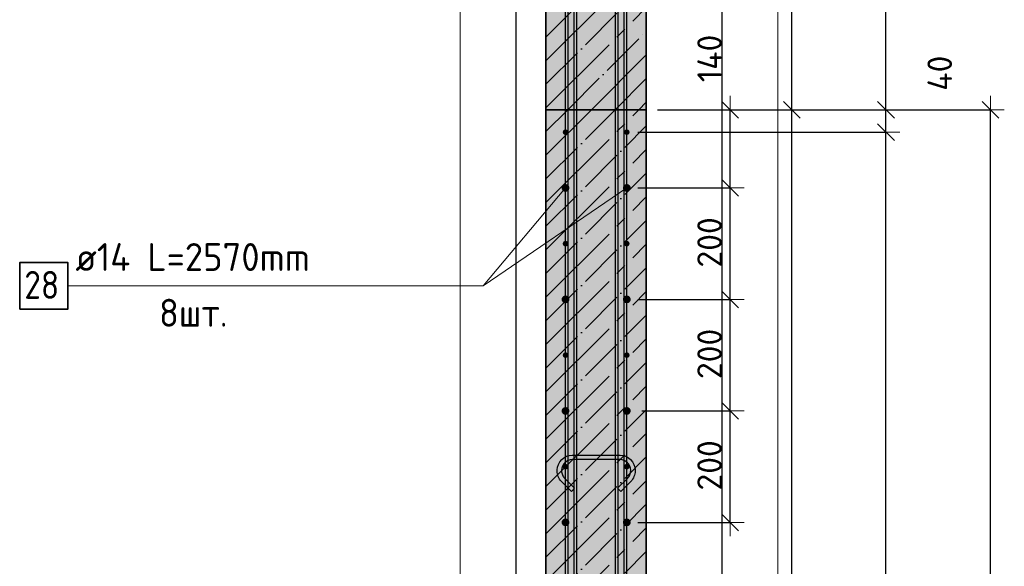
# Model space of a CAD drawing. Header units: millimetres. Extents: x -2995 to 60896, y -2809 to 57831.
# Tile 58 of 169: x 22948 to 24715, y 54744 to 55724. Entities that reach past the tile are written whole.
import ezdxf

# ---------------------------------------------------------------- set-up
doc = ezdxf.new("R2010")
doc.units = ezdxf.units.MM
doc.header["$PDMODE"] = 65
doc.linetypes.add('______11', pattern=[100, 80, -10, 0, -10])
doc.linetypes.add('______5', pattern=[220, 160, -20, 20, -20])
for name, color, linetype, lineweight in [('Standard', 7, 'Continuous', 25), ('Арм.стержн. вертикальными 1', 22, 'Continuous', 35), ('Арм.стержн.горизонт. 1', 180, 'Continuous', 35), ('Арм.стержн.горизонт. 2', 202, 'Continuous', 35), ('Размерная линия_ общее', 7, 'Continuous', 13)]:
    doc.layers.add(name, color=color, linetype=linetype, lineweight=lineweight)
doc.layers.add('Арм.стержн. вертикальными 2', color=7, linetype='Continuous', lineweight=35, true_color=0x006e00)
doc.layers.add('Арм.стержн.Стяжки', color=7, linetype='Continuous', lineweight=35, true_color=0x501e0f)
doc.styles.add('ISOCPEUR', font='ISOCPEUR')
doc.dimstyles.new('DIMSTYLE_12', dxfattribs={"dimtxt": 44, "dimasz": 50, "dimexe": 0, "dimexo": 0, "dimgap": 22, "dimtad": 0, "dimdec": 0, "dimrnd": 5, "dimzin": 12, "dimdsep": 46, "dimtxsty": 'ISOCPEUR', "dimblk1": 'ALL_ML_STRICH', "dimblk2": 'ALL_ML_STRICH', "dimsah": 1, "dimcen": 0, "dimclrd": 7, "dimclre": 256, "dimclrt": 7, "dimadec": 0, "dimazin": 0, "dimtfac": 1, "dimtdec": 0, "dimtix": 1, "dimtmove": 2, "dimatfit": 3, "dimfxl": 0, "dimtvp": 1.2, "dimtzin": 0, "dimlwd": 0, "dimlwe": -3, "dimarcsym": 0})
doc.dimstyles.new('DIMSTYLE_5', dxfattribs={"dimtxt": 44, "dimasz": 50, "dimexe": 0, "dimexo": 0, "dimgap": 22, "dimtad": 2, "dimdec": 0, "dimrnd": 5, "dimzin": 12, "dimdsep": 46, "dimtxsty": 'ISOCPEUR', "dimblk1": 'ALL_ML_STRICH', "dimblk2": 'ALL_ML_STRICH', "dimsah": 1, "dimcen": 0, "dimclrd": 7, "dimclre": 256, "dimclrt": 7, "dimadec": 0, "dimazin": 0, "dimtfac": 1, "dimtdec": 0, "dimtix": 1, "dimtmove": 2, "dimatfit": 3, "dimfxl": 0, "dimtzin": 0, "dimlwd": 0, "dimlwe": -3, "dimarcsym": 0})

# ---------------------------------------------------------------- blocks, each defined once
blk = doc.blocks.new('ALL_ML_STRICH')
at = {"color": 0, "linetype": 'ByBlock', "lineweight": -2}
for p, q in [((0, -0.5), (0, 0.5)), ((-1, 0), (0.5, 0)), ((-0.3, -0.3), (0.3, 0.3))]:
    blk.add_line(p, q, dxfattribs=at)
blk = doc.blocks.new('*D319')
at = {"layer": 'DEFPOINTS', "color": 7, "linetype": 'Continuous', "lineweight": 13, "transparency": 33554687}
for p in [(24072.3, 55562.6), (24036.8, 53342.6), (24333.4, 53342.6)]:
    blk.add_point(p, dxfattribs=at)
at = {"layer": 'Размерная линия_ общее', "color": 253, "linetype": 'Continuous', "lineweight": -2, "true_color": 0xa0a0a0, "transparency": 33554687}
for p, q in [((24092.3, 55562.6), (24333.4, 55562.6)), ((24056.8, 53342.6), (24333.4, 53342.6))]:
    blk.add_line(p, q, dxfattribs=at)
at = {"layer": 'Размерная линия_ общее', "color": 7, "linetype": 'Continuous', "lineweight": -2, "transparency": 33554687}
blk.add_line((24333.4, 53342.6), (24333.4, 55562.6), dxfattribs=at)
at = {"layer": 'Размерная линия_ общее', "color": 7, "linetype": 'Continuous', "lineweight": 13, "transparency": 33554687, "xscale": 50, "yscale": 50, "zscale": 50}
for p, rotation in [((24333.4, 55562.6), 90), ((24333.4, 53342.6), 270)]:
    blk.add_blockref('ALL_ML_STRICH', p, dxfattribs=dict(at, rotation=rotation))
at = {"layer": 'Размерная линия_ общее', "color": 7, "linetype": 'Continuous', "lineweight": 13, "transparency": 33554687, "insert": (24296.4, 54454.8), "char_height": 44, "width": 176, "attachment_point": 5, "rotation": 90, "style": 'ISOCPEUR'}
blk.add_mtext('\\A1;{2220}', dxfattribs=at)
blk = doc.blocks.new('*D320')
at = {"layer": 'DEFPOINTS', "color": 7, "linetype": 'Continuous', "lineweight": 13, "transparency": 33554687}
for p in [(24036.8, 57242.6), (24072.3, 55562.6), (24333.4, 55562.6)]:
    blk.add_point(p, dxfattribs=at)
at = {"layer": 'Размерная линия_ общее', "color": 253, "linetype": 'Continuous', "lineweight": -2, "true_color": 0xa0a0a0, "transparency": 33554687}
for p, q in [((24056.8, 57242.6), (24333.4, 57242.6)), ((24092.3, 55562.6), (24333.4, 55562.6))]:
    blk.add_line(p, q, dxfattribs=at)
at = {"layer": 'Размерная линия_ общее', "color": 7, "linetype": 'Continuous', "lineweight": -2, "transparency": 33554687}
blk.add_line((24333.4, 55562.6), (24333.4, 57242.6), dxfattribs=at)
at = {"layer": 'Размерная линия_ общее', "color": 7, "linetype": 'Continuous', "lineweight": 13, "transparency": 33554687, "xscale": 50, "yscale": 50, "zscale": 50}
for p, rotation in [((24333.4, 57242.6), 90), ((24333.4, 55562.6), 270)]:
    blk.add_blockref('ALL_ML_STRICH', p, dxfattribs=dict(at, rotation=rotation))
at = {"layer": 'Размерная линия_ общее', "color": 7, "linetype": 'Continuous', "lineweight": 13, "transparency": 33554687, "insert": (24296.4, 56409.2), "char_height": 44, "width": 176, "attachment_point": 5, "rotation": 90, "style": 'ISOCPEUR'}
blk.add_mtext('\\A1;{1680}', dxfattribs=at)
blk = doc.blocks.new('*D322')
at = {"layer": 'DEFPOINTS', "color": 7, "linetype": 'Continuous', "lineweight": 13, "transparency": 33554687}
for p in [(24037.3, 55522.6), (24037.3, 52322.6), (24502.3, 52322.6)]:
    blk.add_point(p, dxfattribs=at)
at = {"layer": 'Размерная линия_ общее', "color": 253, "linetype": 'Continuous', "lineweight": -2, "true_color": 0xa0a0a0, "transparency": 33554687}
for p, q in [((24057.3, 55522.6), (24502.3, 55522.6)), ((24057.3, 52322.6), (24502.3, 52322.6))]:
    blk.add_line(p, q, dxfattribs=at)
at = {"layer": 'Размерная линия_ общее', "color": 7, "linetype": 'Continuous', "lineweight": -2, "transparency": 33554687}
blk.add_line((24502.3, 52322.6), (24502.3, 55522.6), dxfattribs=at)
at = {"layer": 'Размерная линия_ общее', "color": 7, "linetype": 'Continuous', "lineweight": 13, "transparency": 33554687, "xscale": 50, "yscale": 50, "zscale": 50}
for p, rotation in [((24502.3, 55522.6), 90), ((24502.3, 52322.6), 270)]:
    blk.add_blockref('ALL_ML_STRICH', p, dxfattribs=dict(at, rotation=rotation))
at = {"layer": 'Размерная линия_ общее', "color": 7, "linetype": 'Continuous', "lineweight": 13, "transparency": 33554687, "insert": (24443.3, 53774.6), "char_height": 44, "width": 2.2, "attachment_point": 1, "rotation": 90, "line_spacing_factor": 0.60241, "style": 'ISOCPEUR'}
blk.add_mtext('\\W0.91;16х200=3200', dxfattribs=at)
blk = doc.blocks.new('*D323')
at = {"layer": 'DEFPOINTS', "color": 7, "linetype": 'Continuous', "lineweight": 13, "transparency": 33554687}
for p in [(24072.3, 55562.6), (24037.3, 55522.6), (24502.3, 55522.6)]:
    blk.add_point(p, dxfattribs=at)
at = {"layer": 'Размерная линия_ общее', "color": 253, "linetype": 'Continuous', "lineweight": -2, "true_color": 0xa0a0a0, "transparency": 33554687}
for p, q in [((24092.3, 55562.6), (24502.3, 55562.6)), ((24057.3, 55522.6), (24502.3, 55522.6))]:
    blk.add_line(p, q, dxfattribs=at)
at = {"layer": 'Размерная линия_ общее', "color": 7, "linetype": 'Continuous', "lineweight": -2, "transparency": 33554687}
blk.add_line((24502.3, 55522.6), (24502.3, 55562.6), dxfattribs=at)
at = {"layer": 'Размерная линия_ общее', "color": 7, "linetype": 'Continuous', "lineweight": 13, "transparency": 33554687, "xscale": 50, "yscale": 50, "zscale": 50}
for p, rotation in [((24502.3, 55562.6), 90), ((24502.3, 55522.6), 270)]:
    blk.add_blockref('ALL_ML_STRICH', p, dxfattribs=dict(at, rotation=rotation))
at = {"layer": 'Размерная линия_ общее', "color": 7, "linetype": 'Continuous', "lineweight": 13, "transparency": 33554687, "insert": (24598.7, 55628.3), "char_height": 44, "width": 88, "attachment_point": 5, "rotation": 90, "style": 'ISOCPEUR'}
blk.add_mtext('\\A1;{40}', dxfattribs=at)
blk = doc.blocks.new('*D324')
at = {"layer": 'DEFPOINTS', "color": 7, "linetype": 'Continuous', "lineweight": 13, "transparency": 33554687}
for p in [(24022.3, 56392.6), (24072.3, 55562.6), (24502.3, 55562.6)]:
    blk.add_point(p, dxfattribs=at)
at = {"layer": 'Размерная линия_ общее', "color": 253, "linetype": 'Continuous', "lineweight": -2, "true_color": 0xa0a0a0, "transparency": 33554687}
for p, q in [((24042.3, 56392.6), (24502.3, 56392.6)), ((24092.3, 55562.6), (24502.3, 55562.6))]:
    blk.add_line(p, q, dxfattribs=at)
at = {"layer": 'Размерная линия_ общее', "color": 7, "linetype": 'Continuous', "lineweight": -2, "transparency": 33554687}
blk.add_line((24502.3, 55562.6), (24502.3, 56392.6), dxfattribs=at)
at = {"layer": 'Размерная линия_ общее', "color": 7, "linetype": 'Continuous', "lineweight": 13, "transparency": 33554687, "xscale": 50, "yscale": 50, "zscale": 50}
for p, rotation in [((24502.3, 56392.6), 90), ((24502.3, 55562.6), 270)]:
    blk.add_blockref('ALL_ML_STRICH', p, dxfattribs=dict(at, rotation=rotation))
at = {"layer": 'Размерная линия_ общее', "color": 7, "linetype": 'Continuous', "lineweight": 13, "transparency": 33554687, "insert": (24465.3, 55979.8), "char_height": 44, "width": 132, "attachment_point": 5, "rotation": 90, "style": 'ISOCPEUR'}
blk.add_mtext('\\A1;{830}', dxfattribs=at)
blk = doc.blocks.new('*D325')
at = {"layer": 'DEFPOINTS', "color": 7, "linetype": 'Continuous', "lineweight": 13, "transparency": 33554687}
for p in [(24072.3, 55562.6), (24120.3, 52262.6), (24689.6, 52262.6)]:
    blk.add_point(p, dxfattribs=at)
at = {"layer": 'Размерная линия_ общее', "color": 253, "linetype": 'Continuous', "lineweight": -2, "true_color": 0xa0a0a0, "transparency": 33554687}
for p, q in [((24092.3, 55562.6), (24689.6, 55562.6)), ((24140.3, 52262.6), (24689.6, 52262.6))]:
    blk.add_line(p, q, dxfattribs=at)
at = {"layer": 'Размерная линия_ общее', "color": 7, "linetype": 'Continuous', "lineweight": -2, "transparency": 33554687}
blk.add_line((24689.6, 52262.6), (24689.6, 55562.6), dxfattribs=at)
at = {"layer": 'Размерная линия_ общее', "color": 7, "linetype": 'Continuous', "lineweight": 13, "transparency": 33554687, "xscale": 50, "yscale": 50, "zscale": 50}
for p, rotation in [((24689.6, 55562.6), 90), ((24689.6, 52262.6), 270)]:
    blk.add_blockref('ALL_ML_STRICH', p, dxfattribs=dict(at, rotation=rotation))
at = {"layer": 'Размерная линия_ общее', "color": 7, "linetype": 'Continuous', "lineweight": 13, "transparency": 33554687, "insert": (24652.6, 53914.8), "char_height": 44, "width": 176, "attachment_point": 5, "rotation": 90, "style": 'ISOCPEUR'}
blk.add_mtext('\\A1;{3300}', dxfattribs=at)
blk = doc.blocks.new('*D327')
at = {"layer": 'DEFPOINTS', "color": 7, "linetype": 'Continuous', "lineweight": 13, "transparency": 33554687}
for p in [(24044.3, 55022.6), (24037.3, 54822.6), (24222.8, 54822.6)]:
    blk.add_point(p, dxfattribs=at)
at = {"layer": 'Размерная линия_ общее', "color": 253, "linetype": 'Continuous', "lineweight": -2, "true_color": 0xa0a0a0, "transparency": 33554687}
for p, q in [((24064.3, 55022.6), (24222.8, 55022.6)), ((24057.3, 54822.6), (24222.8, 54822.6))]:
    blk.add_line(p, q, dxfattribs=at)
at = {"layer": 'Размерная линия_ общее', "color": 7, "linetype": 'Continuous', "lineweight": -2, "transparency": 33554687}
blk.add_line((24222.8, 54822.6), (24222.8, 55022.6), dxfattribs=at)
at = {"layer": 'Размерная линия_ общее', "color": 7, "linetype": 'Continuous', "lineweight": 13, "transparency": 33554687, "xscale": 50, "yscale": 50, "zscale": 50}
for p, rotation in [((24222.8, 55022.6), 90), ((24222.8, 54822.6), 270)]:
    blk.add_blockref('ALL_ML_STRICH', p, dxfattribs=dict(at, rotation=rotation))
at = {"layer": 'Размерная линия_ общее', "color": 7, "linetype": 'Continuous', "lineweight": 13, "transparency": 33554687, "insert": (24185.8, 54924.8), "char_height": 44, "width": 132, "attachment_point": 5, "rotation": 90, "style": 'ISOCPEUR'}
blk.add_mtext('\\A1;{200}', dxfattribs=at)
blk = doc.blocks.new('*D328')
at = {"layer": 'DEFPOINTS', "color": 7, "linetype": 'Continuous', "lineweight": 13, "transparency": 33554687}
for p in [(24037.3, 55222.6), (24044.3, 55022.6), (24222.8, 55022.6)]:
    blk.add_point(p, dxfattribs=at)
at = {"layer": 'Размерная линия_ общее', "color": 253, "linetype": 'Continuous', "lineweight": -2, "true_color": 0xa0a0a0, "transparency": 33554687}
for p, q in [((24057.3, 55222.6), (24222.8, 55222.6)), ((24064.3, 55022.6), (24222.8, 55022.6))]:
    blk.add_line(p, q, dxfattribs=at)
at = {"layer": 'Размерная линия_ общее', "color": 7, "linetype": 'Continuous', "lineweight": -2, "transparency": 33554687}
blk.add_line((24222.8, 55022.6), (24222.8, 55222.6), dxfattribs=at)
at = {"layer": 'Размерная линия_ общее', "color": 7, "linetype": 'Continuous', "lineweight": 13, "transparency": 33554687, "xscale": 50, "yscale": 50, "zscale": 50}
for p, rotation in [((24222.8, 55222.6), 90), ((24222.8, 55022.6), 270)]:
    blk.add_blockref('ALL_ML_STRICH', p, dxfattribs=dict(at, rotation=rotation))
at = {"layer": 'Размерная линия_ общее', "color": 7, "linetype": 'Continuous', "lineweight": 13, "transparency": 33554687, "insert": (24185.8, 55124.8), "char_height": 44, "width": 132, "attachment_point": 5, "rotation": 90, "style": 'ISOCPEUR'}
blk.add_mtext('\\A1;{200}', dxfattribs=at)
blk = doc.blocks.new('*D329')
at = {"layer": 'DEFPOINTS', "color": 7, "linetype": 'Continuous', "lineweight": 13, "transparency": 33554687}
for p in [(24037.3, 55422.6), (24037.3, 55222.6), (24222.8, 55222.6)]:
    blk.add_point(p, dxfattribs=at)
at = {"layer": 'Размерная линия_ общее', "color": 253, "linetype": 'Continuous', "lineweight": -2, "true_color": 0xa0a0a0, "transparency": 33554687}
for p, q in [((24057.3, 55422.6), (24222.8, 55422.6)), ((24057.3, 55222.6), (24222.8, 55222.6))]:
    blk.add_line(p, q, dxfattribs=at)
at = {"layer": 'Размерная линия_ общее', "color": 7, "linetype": 'Continuous', "lineweight": -2, "transparency": 33554687}
blk.add_line((24222.8, 55222.6), (24222.8, 55422.6), dxfattribs=at)
at = {"layer": 'Размерная линия_ общее', "color": 7, "linetype": 'Continuous', "lineweight": 13, "transparency": 33554687, "xscale": 50, "yscale": 50, "zscale": 50}
for p, rotation in [((24222.8, 55422.6), 90), ((24222.8, 55222.6), 270)]:
    blk.add_blockref('ALL_ML_STRICH', p, dxfattribs=dict(at, rotation=rotation))
at = {"layer": 'Размерная линия_ общее', "color": 7, "linetype": 'Continuous', "lineweight": 13, "transparency": 33554687, "insert": (24185.8, 55324.8), "char_height": 44, "width": 132, "attachment_point": 5, "rotation": 90, "style": 'ISOCPEUR'}
blk.add_mtext('\\A1;{200}', dxfattribs=at)
blk = doc.blocks.new('*D330')
at = {"layer": 'DEFPOINTS', "color": 7, "linetype": 'Continuous', "lineweight": 13, "transparency": 33554687}
for p in [(24072.3, 55562.6), (24037.3, 55422.6), (24222.8, 55422.6)]:
    blk.add_point(p, dxfattribs=at)
at = {"layer": 'Размерная линия_ общее', "color": 253, "linetype": 'Continuous', "lineweight": -2, "true_color": 0xa0a0a0, "transparency": 33554687}
for p, q in [((24092.3, 55562.6), (24222.8, 55562.6)), ((24057.3, 55422.6), (24222.8, 55422.6))]:
    blk.add_line(p, q, dxfattribs=at)
at = {"layer": 'Размерная линия_ общее', "color": 7, "linetype": 'Continuous', "lineweight": -2, "transparency": 33554687}
blk.add_line((24222.8, 55422.6), (24222.8, 55562.6), dxfattribs=at)
at = {"layer": 'Размерная линия_ общее', "color": 7, "linetype": 'Continuous', "lineweight": 13, "transparency": 33554687, "xscale": 50, "yscale": 50, "zscale": 50}
for p, rotation in [((24222.8, 55562.6), 90), ((24222.8, 55422.6), 270)]:
    blk.add_blockref('ALL_ML_STRICH', p, dxfattribs=dict(at, rotation=rotation))
at = {"layer": 'Размерная линия_ общее', "color": 7, "linetype": 'Continuous', "lineweight": 13, "transparency": 33554687, "insert": (24185.8, 55654.8), "char_height": 44, "width": 132, "attachment_point": 5, "rotation": 90, "style": 'ISOCPEUR'}
blk.add_mtext('\\A1;{140}', dxfattribs=at)

msp = doc.modelspace()

# ---------------------------------------------------------------- hatches: boundary and pattern name
at = {"linetype": 'Continuous', "lineweight": -3, "true_color": 0xc7c7c7, "transparency": 33554687}
msp.add_hatch(color=9, dxfattribs=at).paths.add_polyline_path([(23892.3, 55562.6), (24072.3, 55562.6), (24072.3, 57363.3), (23892.3, 57363.3)])
at = {"layer": 'Арм.стержн.горизонт. 1', "linetype": 'Continuous', "lineweight": 50, "transparency": 33554687}
for points in [[(23932.3, 55522.6), (23931.9, 55524.5), (23930.9, 55526.1), (23929.2, 55527.2), (23927.3, 55527.6), (23925.4, 55527.2), (23923.8, 55526.1), (23922.7, 55524.5), (23922.3, 55522.6), (23922.7, 55520.6), (23923.8, 55519), (23925.4, 55517.9), (23927.3, 55517.6), (23929.2, 55517.9), (23930.9, 55519), (23931.9, 55520.6)], [(24042.3, 55522.6), (24041.9, 55524.5), (24040.8, 55526.1), (24039.2, 55527.2), (24037.3, 55527.6), (24035.4, 55527.2), (24033.8, 55526.1), (24032.7, 55524.5), (24032.3, 55522.6), (24032.7, 55520.6), (24033.8, 55519), (24035.4, 55517.9), (24037.3, 55517.6), (24039.2, 55517.9), (24040.8, 55519), (24041.9, 55520.6)], [(23932.3, 55322.6), (23931.9, 55324.5), (23930.9, 55326.1), (23929.2, 55327.2), (23927.3, 55327.6), (23925.4, 55327.2), (23923.8, 55326.1), (23922.7, 55324.5), (23922.3, 55322.6), (23922.7, 55320.6), (23923.8, 55319), (23925.4, 55317.9), (23927.3, 55317.6), (23929.2, 55317.9), (23930.9, 55319), (23931.9, 55320.6)], [(24042.3, 55322.6), (24041.9, 55324.5), (24040.8, 55326.1), (24039.2, 55327.2), (24037.3, 55327.6), (24035.4, 55327.2), (24033.8, 55326.1), (24032.7, 55324.5), (24032.3, 55322.6), (24032.7, 55320.6), (24033.8, 55319), (24035.4, 55317.9), (24037.3, 55317.6), (24039.2, 55317.9), (24040.8, 55319), (24041.9, 55320.6)], [(23932.3, 55122.6), (23931.9, 55124.5), (23930.9, 55126.1), (23929.2, 55127.2), (23927.3, 55127.6), (23925.4, 55127.2), (23923.8, 55126.1), (23922.7, 55124.5), (23922.3, 55122.6), (23922.7, 55120.6), (23923.8, 55119), (23925.4, 55117.9), (23927.3, 55117.6), (23929.2, 55117.9), (23930.9, 55119), (23931.9, 55120.6)], [(24042.3, 55122.6), (24041.9, 55124.5), (24040.8, 55126.1), (24039.2, 55127.2), (24037.3, 55127.6), (24035.4, 55127.2), (24033.8, 55126.1), (24032.7, 55124.5), (24032.3, 55122.6), (24032.7, 55120.6), (24033.8, 55119), (24035.4, 55117.9), (24037.3, 55117.6), (24039.2, 55117.9), (24040.8, 55119), (24041.9, 55120.6)], [(23932.3, 54922.6), (23931.9, 54924.5), (23930.9, 54926.1), (23929.2, 54927.2), (23927.3, 54927.6), (23925.4, 54927.2), (23923.8, 54926.1), (23922.7, 54924.5), (23922.3, 54922.6), (23922.7, 54920.6), (23923.8, 54919), (23925.4, 54917.9), (23927.3, 54917.6), (23929.2, 54917.9), (23930.9, 54919), (23931.9, 54920.6)], [(24042.3, 54922.6), (24041.9, 54924.5), (24040.8, 54926.1), (24039.2, 54927.2), (24037.3, 54927.6), (24035.4, 54927.2), (24033.8, 54926.1), (24032.7, 54924.5), (24032.3, 54922.6), (24032.7, 54920.6), (24033.8, 54919), (24035.4, 54917.9), (24037.3, 54917.6), (24039.2, 54917.9), (24040.8, 54919), (24041.9, 54920.6)]]:
    msp.add_hatch(color=4, dxfattribs=at).paths.add_polyline_path(points)
at = {"layer": 'Арм.стержн.горизонт. 2', "linetype": 'Continuous', "lineweight": 50, "transparency": 33554687}
for points in [[(23934.3, 55422.6), (23933.8, 55425.2), (23932.3, 55427.5), (23930, 55429), (23927.3, 55429.6), (23924.6, 55429), (23922.4, 55427.5), (23920.8, 55425.2), (23920.3, 55422.6), (23920.8, 55419.9), (23922.4, 55417.6), (23924.6, 55416.1), (23927.3, 55415.6), (23930, 55416.1), (23932.3, 55417.6), (23933.8, 55419.9)], [(24044.3, 55422.6), (24043.8, 55425.2), (24042.3, 55427.5), (24040, 55429), (24037.3, 55429.6), (24034.6, 55429), (24032.4, 55427.5), (24030.8, 55425.2), (24030.3, 55422.6), (24030.8, 55419.9), (24032.4, 55417.6), (24034.6, 55416.1), (24037.3, 55415.6), (24040, 55416.1), (24042.3, 55417.6), (24043.8, 55419.9)], [(23934.3, 55222.6), (23933.8, 55225.2), (23932.3, 55227.5), (23930, 55229), (23927.3, 55229.6), (23924.6, 55229), (23922.4, 55227.5), (23920.8, 55225.2), (23920.3, 55222.6), (23920.8, 55219.9), (23922.4, 55217.6), (23924.6, 55216.1), (23927.3, 55215.6), (23930, 55216.1), (23932.3, 55217.6), (23933.8, 55219.9)], [(24044.3, 55222.6), (24043.8, 55225.2), (24042.3, 55227.5), (24040, 55229), (24037.3, 55229.6), (24034.6, 55229), (24032.4, 55227.5), (24030.8, 55225.2), (24030.3, 55222.6), (24030.8, 55219.9), (24032.4, 55217.6), (24034.6, 55216.1), (24037.3, 55215.6), (24040, 55216.1), (24042.3, 55217.6), (24043.8, 55219.9)], [(23934.3, 55022.6), (23933.8, 55025.2), (23932.3, 55027.5), (23930, 55029), (23927.3, 55029.6), (23924.6, 55029), (23922.4, 55027.5), (23920.8, 55025.2), (23920.3, 55022.6), (23920.8, 55019.9), (23922.4, 55017.6), (23924.6, 55016.1), (23927.3, 55015.6), (23930, 55016.1), (23932.3, 55017.6), (23933.8, 55019.9)], [(24044.3, 55022.6), (24043.8, 55025.2), (24042.3, 55027.5), (24040, 55029), (24037.3, 55029.6), (24034.6, 55029), (24032.4, 55027.5), (24030.8, 55025.2), (24030.3, 55022.6), (24030.8, 55019.9), (24032.4, 55017.6), (24034.6, 55016.1), (24037.3, 55015.6), (24040, 55016.1), (24042.3, 55017.6), (24043.8, 55019.9)], [(23934.3, 54822.6), (23933.8, 54825.2), (23932.3, 54827.5), (23930, 54829), (23927.3, 54829.6), (23924.6, 54829), (23922.4, 54827.5), (23920.8, 54825.2), (23920.3, 54822.6), (23920.8, 54819.9), (23922.4, 54817.6), (23924.6, 54816.1), (23927.3, 54815.6), (23930, 54816.1), (23932.3, 54817.6), (23933.8, 54819.9)], [(24044.3, 54822.6), (24043.8, 54825.2), (24042.3, 54827.5), (24040, 54829), (24037.3, 54829.6), (24034.6, 54829), (24032.4, 54827.5), (24030.8, 54825.2), (24030.3, 54822.6), (24030.8, 54819.9), (24032.4, 54817.6), (24034.6, 54816.1), (24037.3, 54815.6), (24040, 54816.1), (24042.3, 54817.6), (24043.8, 54819.9)]]:
    msp.add_hatch(color=7, dxfattribs=at).paths.add_polyline_path(points)
at = {"layer": 'Размерная линия_ общее', "linetype": '______5', "lineweight": -3, "true_color": 0xc7c7c7, "transparency": 33554687}
msp.add_hatch(color=9, dxfattribs=at).paths.add_polyline_path([(24072.3, 55562.6), (23892.3, 55562.6), (23892.3, 53622.6), (24072.3, 53622.6)])

# ---------------------------------------------------------------- linework, layer by layer
at = {"color": 7, "linetype": 'Continuous', "lineweight": 35, "transparency": 33554687}
for p, q in [((23892.3, 57363.3), (23892.3, 55562.6)), ((24072.3, 55562.6), (24072.3, 57363.3)), ((23892.3, 55562.6), (24072.3, 55562.6))]:
    msp.add_line(p, q, dxfattribs=at)
at = {"color": 253, "linetype": '______11', "lineweight": -3, "true_color": 0xababab, "transparency": 33554687}
for p, q in [((23892.3, 55693.2), (24072.3, 55873.2)), ((23892.3, 55608.4), (24072.3, 55788.4)), ((23931.4, 55562.6), (24072.3, 55703.5)), ((24016.2, 55562.6), (24072.3, 55618.7))]:
    msp.add_line(p, q, dxfattribs=at)
at = {"color": 253, "linetype": '______5', "lineweight": -3, "true_color": 0xababab, "transparency": 33554687}
for p, q in [((23892.3, 55650.8), (24072.3, 55830.8)), ((23892.3, 55566), (24072.3, 55746)), ((23973.8, 55562.6), (24072.3, 55661.1)), ((24058.6, 55562.6), (24072.3, 55576.3))]:
    msp.add_line(p, q, dxfattribs=at)
at = {"layer": 'Standard', "color": 52, "linetype": 'Continuous', "lineweight": -3, "transparency": 33554687}
for p, q in [((23838.3, 57363.3), (23838.3, 52156.7)), ((23838.3, 57363.3), (23838.3, 52156.7)), ((24208.3, 52156.7), (24208.3, 57363.3)), ((24208.3, 52156.7), (24208.3, 57363.3))]:
    msp.add_line(p, q, dxfattribs=at)
at = {"layer": 'Standard', "color": 7, "linetype": 'Continuous', "lineweight": 13, "transparency": 33554687}
msp.add_lwpolyline([(23738.3, 52056.7), (24308.3, 52056.7), (24308.3, 57463.3), (23738.3, 57463.3), (23738.3, 52056.7)], dxfattribs=at)
at = {"layer": 'Арм.стержн. вертикальными 1', "color": 4, "linetype": 'Continuous', "lineweight": 25, "transparency": 33554687}
for points in [[(23932.3, 52262.6), (23932.3, 56392.6), (23942.3, 56392.6), (23942.3, 52262.6), (23932.3, 52262.6)], [(24021.8, 52262.6), (24021.8, 56392.6), (24031.8, 56392.6), (24031.8, 52262.6), (24021.8, 52262.6)]]:
    msp.add_lwpolyline(points, dxfattribs=at)
at = {"layer": 'Арм.стержн. вертикальными 2', "color": 7, "linetype": 'Continuous', "lineweight": 25, "transparency": 33554687}
for points in [[(23947.3, 57242.6), (23947.2, 53342.6), (23927.2, 53342.6), (23927.3, 57242.6), (23947.3, 57242.6)], [(24036.8, 57242.6), (24036.8, 53342.6), (24016.8, 53342.6), (24016.8, 57242.6), (24036.8, 57242.6)]]:
    msp.add_lwpolyline(points, dxfattribs=at)
at = {"layer": 'Арм.стержн.горизонт. 1', "color": 52, "linetype": 'Continuous', "lineweight": 25, "transparency": 33554687}
for p, q in [((23892.3, 55382.6), (23892.3, 55382.6)), ((24072.3, 55382.6), (24072.3, 55382.6))]:
    msp.add_line(p, q, dxfattribs=at)
at = {"layer": 'Арм.стержн.горизонт. 2', "color": 7, "linetype": 'Continuous', "lineweight": 13, "transparency": 33554687}
for p, q in [((23779.7, 55246.9), (24037.3, 55422.6)), ((23779.7, 55246.9), (23927.3, 55422.6)), ((23034.7, 55246.9), (23779.7, 55246.9))]:
    msp.add_line(p, q, dxfattribs=at)
at = {"layer": 'Арм.стержн.горизонт. 2', "color": 7, "linetype": 'Continuous', "lineweight": 35, "transparency": 33554687}
msp.add_lwpolyline([(22948.1, 55205.2), (23034.7, 55205.2), (23034.7, 55288.6), (22948.1, 55288.6), (22948.1, 55205.2)], dxfattribs=at)
at = {"layer": 'Арм.стержн.Стяжки', "color": 40, "linetype": 'Continuous', "lineweight": 25, "transparency": 33554687}
msp.add_lwpolyline([(23938.1, 54878), (23920, 54896.1), (23918.4, 54898), (23916.8, 54900.1), (23915.5, 54902.4), (23914.4, 54904.7), (23913.5, 54907.1), (23912.9, 54909.7), (23912.5, 54912.2), (23912.3, 54914.8), (23912.3, 54916.7), (23913, 54921.6), (23914.6, 54926.7), (23917.3, 54931.4), (23920.5, 54935.2), (23924.3, 54938.4), (23929, 54941.1), (23934.1, 54942.7), (23939, 54943.4), (24025.6, 54943.4), (24030.5, 54942.7), (24035.6, 54941.1), (24040.2, 54938.4), (24044.1, 54935.2), (24047.3, 54931.4), (24049.9, 54926.7), (24051.6, 54921.6), (24052.3, 54916.7), (24052.3, 54914.8), (24052.1, 54912.2), (24051.7, 54909.7), (24051, 54907.1), (24050.2, 54904.7), (24049.1, 54902.4), (24047.7, 54900.1), (24046.2, 54898), (24044.6, 54896.1), (24026.5, 54878), (24020.8, 54883.7), (24038.7, 54901.6), (24039.9, 54903), (24041, 54904.5), (24042, 54906.1), (24042.8, 54907.8), (24043.4, 54909.5), (24043.9, 54911.3), (24044.2, 54913.2), (24044.3, 54915), (24044.3, 54916.2), (24043.8, 54919.8), (24042.6, 54923.5), (24040.7, 54926.8), (24038.4, 54929.6), (24035.7, 54931.8), (24032.3, 54933.7), (24028.7, 54934.9), (24025.1, 54935.4), (23939.5, 54935.4), (23935.9, 54934.9), (23932.2, 54933.7), (23928.9, 54931.8), (23926.2, 54929.6), (23923.9, 54926.8), (23922, 54923.5), (23920.8, 54919.8), (23920.3, 54916.2), (23920.3, 54915), (23920.4, 54913.2), (23920.7, 54911.3), (23921.2, 54909.5), (23921.8, 54907.8), (23922.6, 54906.1), (23923.5, 54904.5), (23924.6, 54903), (23925.9, 54901.6), (23943.7, 54883.7), (23938.1, 54878)], dxfattribs=at)
at = {"layer": 'Размерная линия_ общее', "color": 253, "linetype": '______11', "lineweight": -3, "true_color": 0xababab, "transparency": 33554687}
for p, q in [((23892.3, 55438.7), (24016.2, 55562.6)), ((23892.3, 55523.5), (23931.4, 55562.6)), ((23892.3, 55353.8), (24072.3, 55533.8)), ((23892.3, 55269), (24072.3, 55449)), ((23892.3, 55184.1), (24072.3, 55364.1)), ((23892.3, 55099.3), (24072.3, 55279.3)), ((23892.3, 55014.4), (24072.3, 55194.4)), ((23892.3, 54929.6), (24072.3, 55109.6)), ((23892.3, 54844.7), (24072.3, 55024.7)), ((23892.3, 54759.9), (24072.3, 54939.9)), ((23892.3, 54675), (24072.3, 54855)), ((23892.3, 54590.2), (24072.3, 54770.2))]:
    msp.add_line(p, q, dxfattribs=at)
at = {"layer": 'Размерная линия_ общее', "color": 253, "linetype": '______5', "lineweight": -3, "true_color": 0xababab, "transparency": 33554687}
for p, q in [((23892.3, 55396.3), (24058.6, 55562.6)), ((23892.3, 55481.1), (23973.8, 55562.6)), ((23892.3, 55311.4), (24072.3, 55491.4)), ((23892.3, 55226.6), (24072.3, 55406.6)), ((23892.3, 55141.7), (24072.3, 55321.7)), ((23892.3, 55056.8), (24072.3, 55236.8)), ((23892.3, 54972), (24072.3, 55152)), ((23892.3, 54887.1), (24072.3, 55067.1)), ((23892.3, 54802.3), (24072.3, 54982.3)), ((23892.3, 54717.4), (24072.3, 54897.4)), ((23892.3, 54632.6), (24072.3, 54812.6))]:
    msp.add_line(p, q, dxfattribs=at)
at = {"layer": 'Размерная линия_ общее', "color": 7, "linetype": 'Continuous', "lineweight": 35, "transparency": 33554687}
for p, q in [((24072.3, 55562.6), (23892.3, 55562.6)), ((23892.3, 55562.6), (23892.3, 53622.6)), ((24072.3, 53622.6), (24072.3, 55562.6))]:
    msp.add_line(p, q, dxfattribs=at)

# ---------------------------------------------------------------- texts
at = {"layer": 'Арм.стержн.горизонт. 2', "color": 7, "linetype": 'Continuous', "lineweight": 25, "transparency": 33554687, "char_height": 50, "attachment_point": 7, "style": 'ISOCPEUR'}
for s, insert, width in [('\\W0.96;ø14 L=2570mm ', (23048.1, 55273.6), 493.775), ('\\W0.87;28', (22956.4, 55223.6), 91.802), ('\\W0.94;8шт. ', (23198.1, 55173.6), 193.548)]:
    msp.add_mtext(s, dxfattribs=dict(at, insert=insert, width=width))

# ---------------------------------------------------------------- dimensions: what is measured, and where the dimension line sits
at = {"layer": 'Размерная линия_ общее', "color": 7, "linetype": 'Continuous', "lineweight": 13, "transparency": 33554687}
for base, p1, p2, dimstyle, picture, middle in [((24333.4, 57242.6), (24092.3, 55562.6), (24056.8, 57242.6), 'DIMSTYLE_5', '*D320', (24296.4, 56409.2)), ((24502.3, 56392.6), (24092.3, 55562.6), (24042.3, 56392.6), 'DIMSTYLE_5', '*D324', (24465.3, 55979.8)), ((24222.8, 55562.6), (24057.3, 55422.6), (24092.3, 55562.6), 'DIMSTYLE_5', '*D330', (24185.8, 55654.8)), ((24502.3, 55562.6), (24057.3, 55522.6), (24092.3, 55562.6), 'DIMSTYLE_12', '*D323', (24598.7, 55628.3)), ((24333.4, 55562.6), (24056.8, 53342.6), (24092.3, 55562.6), 'DIMSTYLE_5', '*D319', (24296.4, 54454.8)), ((24689.6, 55562.6), (24140.3, 52262.6), (24092.3, 55562.6), 'DIMSTYLE_5', '*D325', (24652.6, 53914.8)), ((24222.8, 55422.6), (24057.3, 55222.6), (24057.3, 55422.6), 'DIMSTYLE_5', '*D329', (24185.8, 55324.8)), ((24222.8, 55222.6), (24064.3, 55022.6), (24057.3, 55222.6), 'DIMSTYLE_5', '*D328', (24185.8, 55124.8)), ((24222.8, 55022.6), (24057.3, 54822.6), (24064.3, 55022.6), 'DIMSTYLE_5', '*D327', (24185.8, 54924.8))]:
    dim = msp.add_linear_dim(base=base, p1=p1, p2=p2, angle=90, dimstyle=dimstyle, override={"dimpost": '<>', "dimclrd": 7, "dimclre": 253, "dimclrt": 7, "dimlwd": 0, "dimlwe": 65533}, dxfattribs=at)
    dim.commit()
    dim.dimension.update_dxf_attribs({"geometry": picture, "text_midpoint": middle, "dimtype": 160})
dim = msp.add_linear_dim(base=(24502.3, 55522.6), p1=(24057.3, 52322.6), p2=(24057.3, 55522.6), angle=90, text='\\W0.91;16х200=3200', dimstyle='DIMSTYLE_5', override={"dimpost": '<>', "dimclrd": 7, "dimclre": 253, "dimclrt": 7, "dimlwd": 0, "dimlwe": 65533}, dxfattribs=at)
dim.commit()
dim.dimension.update_dxf_attribs({"geometry": '*D322', "text_midpoint": (24480.3, 53922.6), "dimtype": 160})

doc.saveas('drawing.dxf')
